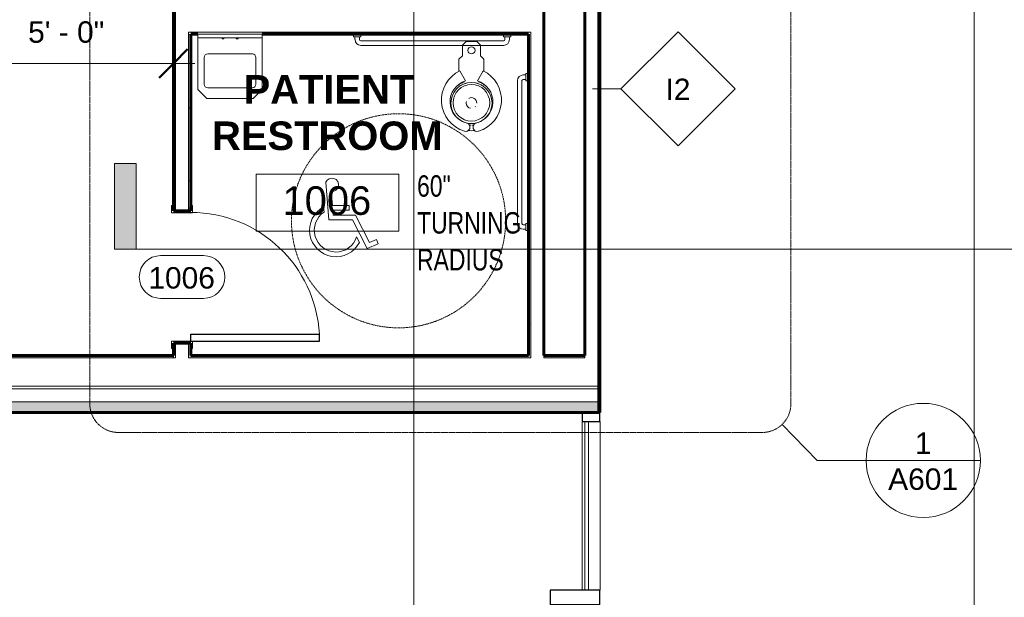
# Model space of a CAD drawing. Header units: inches. Extents: x -1969 to 2015, y -1363 to 1657.
# Tile 23 of 32: x 383 to 659, y -347 to -185. Entities that reach past the tile are written whole.
import ezdxf

# ---------------------------------------------------------------- set-up
doc = ezdxf.new("R2010")
doc.units = ezdxf.units.IN
doc.header["$MEASUREMENT"] = 0
doc.linetypes.add('Dash', pattern=[0.25, 0.125, -0.125])
doc.linetypes.add('Dash Dot 3_16_', pattern=[0.3125, 0.1875, -0.0625, 0, -0.0625])
for name, color, linetype, lineweight in [('A-ANNO-DIMS', 211, 'Continuous', 9), ('A-ANNO-DIMS-64', 211, 'Continuous', 9), ('A-ANNO-NOTE', 131, 'Continuous', 9), ('A-ANNO-SYMB', 150, 'Continuous', 9), ('A-AREA-IDEN', 2, 'Continuous', 9), ('A-DETL-GENF', 92, 'Continuous', 9), ('A-DETL-GENF-HDLN', 1, 'Dash', 9), ('A-DOOR', 31, 'Continuous', 18), ('A-DOOR-IDEN', 31, 'Continuous', 9), ('A-GLAZ-CURT', 52, 'Continuous', 9), ('A-GLAZ-CWMG', 51, 'Continuous', 9), ('A-WALL', 113, 'Continuous', 18), ('A-WALL-IDEN', 211, 'Continuous', 9), ('A-WALL-PATT', 111, 'Continuous', 60), ('G-ANNO-SYMB', 111, 'Continuous', 9), ('I-WALL', 2, 'Continuous', 18), ('P-SANR-FIXT', 6, 'Continuous', 9), ('Q-SPCQ', 91, 'Continuous', 9)]:
    doc.layers.add(name, color=color, linetype=linetype, lineweight=lineweight)
doc.styles.add('Arial', font='arial.ttf', dxfattribs={"height": 6})
doc.styles.add('Arial_1', font='arial.ttf', dxfattribs={"height": 8})
doc.styles.add('Arial_B', font='arialbd.ttf', dxfattribs={"height": 8})
doc.styles.add('Century Gothic', font='GOTHIC.TTF', dxfattribs={"width": 0.8, "height": 6})
doc.dimstyles.new('Linear_-_3_32__Arial', dxfattribs={"dimscale": 12, "dimtxt": 6.121556, "dimasz": 0.666667, "dimexe": 0.5, "dimexo": 0.333333, "dimgap": 0.333333, "dimtad": 1, "dimdec": 3, "dimrnd": 0.125, "dimzin": 3, "dimdsep": 46, "dimlunit": 4, "dimtxsty": 'Arial', "dimblk1": 'OBLIQUE', "dimblk2": 'OBLIQUE', "dimsah": 1, "dimcen": 0.09, "dimdle": 0.5, "dimazin": 0, "dimtfac": 1, "dimtdec": 4, "dimtix": 1, "dimtmove": 0, "dimatfit": 3, "dimfxl": 1, "dimtvp": 1, "dimtfill": 1, "dimfrac": 2, "dimtolj": 1, "dimtzin": 0, "dimarcsym": 2})
pattern_1 = [(0, (0, 0), (20.48, 5.12), [0.845, -14.515, 0.845, -14.515, -81.92]), (0, (0, 0), (20.48, 5.12), [-30.72, 0.845, -29.875, 0.845, -14.515, -35.84]), (0, (0, 0), (20.48, 5.12), [-76.8, 0.845, -9.395, 0.845, -24.755]), (120, (7.68, 2.56), (-14.67405, 15.1762), [0.845, -14.515, 0.845, -14.515, -81.92]), (120, (7.68, 2.56), (-14.67405, 15.1762), [-30.72, 0.845, -29.875, 0.845, -14.515, -35.84]), (120, (7.68, 2.56), (-14.67405, 15.1762), [-76.8, 0.845, -9.395, 0.845, -24.755]), (240, (10.24, 12.8), (-5.80595, -20.2962), [0.845, -14.515, 0.845, -14.515, -81.92]), (240, (10.24, 12.8), (-5.80595, -20.2962), [-30.72, 0.845, -29.875, 0.845, -14.515, -35.84]), (240, (10.24, 12.8), (-5.80595, -20.2962), [-76.8, 0.845, -9.395, 0.845, -24.755])]

# ---------------------------------------------------------------- blocks, each defined once
blk = doc.blocks.new('Single-Flush-w-Metal-Frame - 36_ x 84_-V1-GROUND FLOOR')
at = {"layer": 'A-DOOR', "lineweight": 30}
for p, q in [((16, 2.44), (16, 38.45)), ((18, 38.45), (16, 38.45)), ((18, 2.44), (18, 38.45)), ((18, 2.44), (16, 2.44))]:
    blk.add_line(p, q, dxfattribs=at)
at = {"layer": 'A-DOOR'}
for p, q in [((-18, 2.94), (-20, 2.94)), ((-20, 2.94), (-20, 2.44)), ((-18, -2.94), (-18, 2.94)), ((20, 2.94), (18, 2.94)), ((18, 2.94), (18, -2.94)), ((20, 2.44), (20, 2.94)), ((-20, 2.44), (-18.5, 2.44)), ((-18.5, 2.44), (-18.5, -2.44)), ((18.5, -2.44), (18.5, 2.44)), ((18.5, 2.44), (20, 2.44)), ((-18.5, -2.44), (-20, -2.44)), ((-20, -2.44), (-20, -2.94)), ((20, -2.44), (18.5, -2.44)), ((20, -2.94), (20, -2.44)), ((-20, -2.94), (-18, -2.94)), ((18, -2.94), (20, -2.94))]:
    blk.add_line(p, q, dxfattribs=at)
at = {"layer": 'A-DOOR', "lineweight": 9}
blk.add_arc((18, 2.44), 36.07, 93.1789, 180, dxfattribs=at)
blk = doc.blocks.new('Toilet_Access_Grab_Bars - Toilet_Access_Grab_Bars-317220-GROUND FLOOR')
at = {"layer": 'Q-SPCQ'}
for p, q in [((-49, -0.75), (-49, 0)), ((-47, 0), (-47, -0.75)), ((-7.01, 0), (-7.01, -0.75)), ((-47, -0.75), (-49, -0.75)), ((-48.63, -0.75), (-48.63, -1.5)), ((-47.38, -0.75), (-47.38, -1.5)), ((-47.02, -1.85), (-6.98, -1.85)), ((-7.01, -0.75), (-5, -0.75)), ((-6.62, -1.5), (-6.62, -0.75)), ((-5.37, -1.5), (-5.37, -0.75)), ((-5, -0.75), (-5, 0)), ((-47.02, -3.1), (-6.98, -3.1)), ((-0.75, -13), (-0.75, -11)), ((-0.75, -11), (0, -11)), ((-3.1, -12.98), (-3.1, -53.02)), ((-1.85, -12.98), (-1.85, -53.02)), ((-0.75, -11.37), (-1.5, -11.37)), ((-0.75, -12.62), (-1.5, -12.62)), ((0, -13), (-0.75, -13)), ((-1.5, -53.38), (-0.75, -53.38)), ((-1.5, -54.63), (-0.75, -54.63)), ((0, -52.99), (-0.75, -52.99)), ((-0.75, -52.99), (-0.75, -55)), ((-0.75, -55), (0, -55))]:
    blk.add_line(p, q, dxfattribs=at)
for centre, radius, start, end in [((-47.02, -1.5), 1.6, 180, 270), ((-47.02, -1.5), 0.354, 180, 270), ((-6.98, -1.5), 1.6, 270, 360), ((-6.98, -1.5), 0.354, 270, 360), ((-1.5, -12.98), 1.6, 90, 180), ((-1.5, -12.98), 0.354, 90, 180), ((-1.5, -53.02), 1.6, 180, 270), ((-1.5, -53.02), 0.354, 180, 270)]:
    blk.add_arc(centre, radius, start, end, dxfattribs=at)
blk = doc.blocks.new('Lavatory_Commercial-Willoughby-ES-1015-HC - Lavatory_Commercial-Willoughby-ES-1015-HC-V15-GROUND FLOOR')
at = {"layer": 'P-SANR-FIXT'}
for p, q in [((435.41, -113.59), (432.91, -116.09)), ((448.41, -113.59), (435.41, -113.59)), ((450.91, -116.09), (448.41, -113.59)), ((432.91, -116.09), (432.91, -130.59)), ((434.66, -125.09), (434.66, -117.59)), ((435.66, -116.59), (448.16, -116.59)), ((449.16, -117.59), (449.16, -125.09)), ((450.91, -130.59), (450.91, -116.09)), ((448.16, -126.09), (435.66, -126.09)), ((432.91, -131.59), (432.91, -130.59)), ((450.91, -130.59), (432.91, -130.59)), ((450.91, -131.59), (432.91, -131.59)), ((439.66, -130.35), (439.66, -130.59)), ((439.67, -130.35), (439.66, -130.35)), ((439.66, -130.35), (440.16, -130.35)), ((440.16, -130.35), (440.15, -130.35)), ((440.16, -130.59), (440.16, -130.35)), ((443.66, -130.35), (443.66, -130.59)), ((443.67, -130.35), (443.66, -130.35)), ((443.66, -130.35), (444.16, -130.35)), ((444.16, -130.35), (444.15, -130.35)), ((444.16, -130.59), (444.16, -130.35)), ((450.91, -130.59), (450.91, -131.59))]:
    blk.add_line(p, q, dxfattribs=at)
for centre, start, end in [((435.66, -117.59), 90, 180), ((448.16, -117.59), 0, 90), ((435.66, -125.09), 180, 270), ((448.16, -125.09), 270, 0)]:
    blk.add_arc(centre, 1, start, end, dxfattribs=at)
blk = doc.blocks.new('Toilet - Flush Valve - Non-Hosted - Public - Flushing Greater than 1_6 gpf-V16-GROUND FLOOR')
at = {"layer": 'P-SANR-FIXT'}
for p, q in [((-1.5, 0), (-2.5, -1)), ((-2.5, -1), (-2.5, -4)), ((1.5, 0), (-1.5, 0)), ((2.5, -1), (1.5, 0)), ((2.5, -4), (2.5, -1)), ((-2.5, -4), (-3.5, -5)), ((-3.5, -5), (-3.5, -8.38)), ((3.5, -5), (2.5, -4)), ((3.5, -8.38), (3.5, -5)), ((-1.69, -11.06), (-3.25, -8.22)), ((3.25, -8.22), (1.69, -11.06))]:
    blk.add_line(p, q, dxfattribs=at)
at = {"layer": 'P-SANR-FIXT', "flags": 128}
for points in [[(-4.38, -12.79), (-4.22, -12.64), (-4.03, -12.48), (-3.84, -12.32), (-3.64, -12.17), (-3.43, -12.03), (-3.22, -11.89), (-3.01, -11.77), (-2.78, -11.65), (-2.56, -11.55), (-2.33, -11.45), (-2.09, -11.36), (-2, -11.33)], [(2, -11.33), (2.24, -11.41), (2.47, -11.51), (2.69, -11.61), (2.92, -11.72), (3.14, -11.84), (3.35, -11.97), (3.56, -12.11), (3.76, -12.26), (3.96, -12.41), (4.15, -12.57), (4.33, -12.74), (4.38, -12.8)], [(-0.2, -23.5), (-0.25, -23.5), (-0.5, -23.48), (-0.56, -23.47)], [(0.56, -23.47), (0.35, -23.49), (0.1, -23.5)]]:
    blk.add_lwpolyline(points, dxfattribs=at)
at = {"layer": 'P-SANR-FIXT'}
for centre, radius, start, end in [((0, -2.5), 1, 360, 180), ((0, -2.5), 1, 180, 360), ((0.74, -16.45), 9.14, 115.8609, 252.5741), ((-0.74, -16.45), 9.14, 287.4259, 64.1391), ((0.1, -16.91), 6.11, 106.9633, 257.0367), ((0, -17.25), 5.75, 0, 180), ((0, -17.19), 5.13, 90, 270), ((0, -17.25), 5.75, 132.2685, 137.754), ((0, -17.25), 5.75, 118.1189, 123.4335), ((0, -17.25), 5.75, 104.0429, 108.5788), ((0, -17.19), 5.12, 270, 90), ((-0.1, -16.91), 6.11, 282.9633, 73.0367), ((0, -17.25), 5.75, 71.4212, 75.9571), ((0, -17.25), 5.75, 56.5665, 61.8811), ((0, -17.25), 5.75, 42.246, 47.7315), ((0, -17.25), 5.75, 161.4419, 165.9707), ((0, -17.25), 5.75, 146.5915, 151.9011), ((0, -17.25), 1.5, 360, 120), ((0, -17.25), 5.75, 28.0989, 33.4085), ((0, -17.25), 5.75, 14.0293, 18.5581), ((0, -17.25), 5.75, 180, 238.3584), ((0, -17.25), 1.5, 161.9618, 180), ((0, -17.25), 1.5, 180, 261.2414), ((0, -17.25), 1.5, 313.7183, 317.9091), ((0, -17.25), 5.75, 301.6416, 0), ((0, -17.25), 5.75, 240.6149, 251.1591), ((-1.64, -24.02), 1.21, 252.5741, 72.5741), ((0, -17.25), 5.75, 255.8551, 284.1449), ((1.64, -24.02), 1.21, 107.4259, 287.4259), ((0, -17.25), 5.75, 288.8409, 299.3851), ((0, -17.25), 7.75, 263.5978, 276.4022)]:
    blk.add_arc(centre, radius, start, end, dxfattribs=at)
blk = doc.blocks.new('System Panel - Glazed-540150-GROUND FLOOR')
at = {"layer": 'A-GLAZ-CURT', "lineweight": 18}
for p, q in [((23.625, 1.75), (-23.625, 1.75)), ((-23.625, 1.75), (-23.625, 0.75)), ((-23.625, 0.75), (23.625, 0.75)), ((23.625, 0.75), (23.625, 1.75))]:
    blk.add_line(p, q, dxfattribs=at)
blk = doc.blocks.new('Rectangular Mullion - 2_5_ x 5_ rectangular-540205-GROUND FLOOR')
at = {"layer": 'A-GLAZ-CWMG'}
for p, q in [((540.54, -297.84), (540.54, -345.09)), ((545.54, -297.84), (545.54, -345.09))]:
    blk.add_line(p, q, dxfattribs=at)
blk = doc.blocks.new('Rectangular Mullion - 4_ x 14_ rectangular-540206-GROUND FLOOR')
at = {"layer": 'A-GLAZ-CWMG', "lineweight": 30}
for p, q in [((-2, 2.5), (2, 2.5)), ((-2, -11.5), (-2, 2.5)), ((2, 2.5), (2, -11.5)), ((2, -11.5), (-2, -11.5))]:
    blk.add_line(p, q, dxfattribs=at)
blk = doc.blocks.new('Rectangular Mullion - 2_5_ x 5_ rectangular-538496-GROUND FLOOR')
at = {"layer": 'A-GLAZ-CWMG', "lineweight": 30}
for p, q in [((-1.25, 2.5), (1.25, 2.5)), ((-1.25, -2.5), (-1.25, 2.5)), ((1.25, 2.5), (1.25, -2.5)), ((1.25, -2.5), (-1.25, -2.5))]:
    blk.add_line(p, q, dxfattribs=at)
blk = doc.blocks.new('ADA Turning Radius - 2_-6_ x 4_-0_-533938-GROUND FLOOR')
at = {"layer": 'A-DETL-GENF'}
for p, q in [((-20.4, 10.82), (-19.49, 0.3)), ((-18.51, 4.24), (-18.85, 8.19)), ((-20.99, 3.87), (-20.86, 2.42)), ((-13.82, 4.24), (-18.51, 4.24)), ((-18.28, 1.61), (-18.4, 2.93)), ((-18.4, 2.93), (-13.82, 2.93)), ((-13.82, 2.93), (-13.82, 4.24)), ((-19.49, 0.3), (-12.87, 0.3)), ((-12.06, 1.61), (-18.28, 1.61)), ((-12.87, 0.3), (-8.76, -7.79)), ((-8.15, -6.08), (-12.06, 1.61)), ((-11.75, -4.53), (-10.96, -6.06)), ((-6.22, -5.22), (-8.15, -6.08)), ((-5.68, -6.42), (-6.22, -5.22)), ((-8.76, -7.79), (-5.68, -6.42))]:
    blk.add_line(p, q, dxfattribs=at)
for centre, radius, start, end in [((-18.67, 10.07), 1.89, 264.3974, 156.5932), ((-17.53, -2.67), 7.39, 117.8826, 332.6359), ((-17.53, -2.67), 6.08, 123.2395, 342.159)]:
    blk.add_arc(centre, radius, start, end, dxfattribs=at)
at = {"layer": 'A-DETL-GENF-HDLN'}
blk.add_circle((0, 0), 30, dxfattribs=at)
blk = doc.blocks.new('DIMBLOCK9-GROUND FLOOR')
at = {"layer": 'A-ANNO-DIMS-64', "lineweight": 50}
for p, q in [((366.04, -197.49), (370.04, -193.49)), ((426.04, -197.49), (430.04, -193.49)), ((366.04, -197.49), (362.04, -201.49)), ((426.04, -197.49), (422.04, -201.49))]:
    blk.add_line(p, q, dxfattribs=at)
at = {"layer": 'A-ANNO-DIMS-64'}
for p, q in [((360.04, -197.49), (432.04, -197.49)), ((366.04, -195.83), (366.04, -203.49)), ((366.04, -197.49), (366.04, -195.83)), ((426.04, -195.83), (426.04, -203.49)), ((426.04, -197.49), (426.04, -195.83))]:
    blk.add_line(p, q, dxfattribs=at)
at = {"layer": 'A-ANNO-DIMS-64', "color": 0, "insert": (385.35, -185.7), "char_height": 6, "width": 25.654, "attachment_point": 1, "line_spacing_factor": 0.941778, "style": 'Arial', "bg_fill": 3, "box_fill_scale": 1.25, "bg_fill_color": 256, "bg_fill_true_color": 13158600, "bg_fill_transparency": 0}
blk.add_mtext('5\' - 0"', dxfattribs=at)
blk = doc.blocks.new('_Oblique')
at = {"color": 0, "linetype": 'ByBlock', "lineweight": -2}
blk.add_line((-0.5, -0.5), (0.5, 0.5), dxfattribs=at)
blk = doc.blocks.new('Room Tag - Room Tag-84095-GROUND FLOOR')
at = {"layer": 'A-AREA-IDEN'}
for p, q in [((-0.3125, -0.0625), (-0.3125, -0.3125)), ((-0.3125, -0.0625), (0.3125, -0.0625)), ((0.3125, -0.0625), (0.3125, -0.3125)), ((-0.3125, -0.3125), (0.3125, -0.3125))]:
    blk.add_line(p, q, dxfattribs=at)
blk = doc.blocks.new('Section - 3_32_ x 3_8_-54337-GROUND FLOOR')
at = {"layer": 'G-ANNO-SYMB'}
blk.add_hatch(color=256, dxfattribs=at).paths.add_polyline_path([(0, 0.375), (0, 0), (-0.09375, 0), (-0.09375, 0.375)])
for p, q in [((0, 0.375), (-0.09375, 0.375)), ((-0.09375, 0.375), (-0.09375, 0)), ((0, 0), (0, 0.375)), ((-0.09375, 0), (0, 0))]:
    blk.add_line(p, q, dxfattribs=at)
blk = doc.blocks.new('Door Tag - Door Tag-41184-GROUND FLOOR')
at = {"layer": 'A-DOOR-IDEN'}
for p, q in [((-0.09375, 0.09375), (0.09375, 0.09375)), ((-0.09375, -0.09375), (0.09375, -0.09375))]:
    blk.add_line(p, q, dxfattribs=at)
for centre, start, end in [((-0.09375, 0), 90, 270), ((0.09375, 0), 270, 90)]:
    blk.add_arc(centre, 0.09375, start, end, dxfattribs=at)
blk = doc.blocks.new('Floor Plan - Callout Head-55151-GROUND FLOOR')
at = {"layer": 'A-ANNO-SYMB'}
blk.add_line((-0.25, 0), (0.25, 0), dxfattribs=at)
for start, end in [(360, 180), (180, 360)]:
    blk.add_arc((0, 0), 0.25, start, end, dxfattribs=at)
blk = doc.blocks.new('Wall Tag - 1_2_-62628-GROUND FLOOR')
at = {"layer": 'A-WALL-IDEN'}
for p, q in [((-0.25, 0), (0, 0.25)), ((0, 0.25), (0.25, 0)), ((-0.25, 0), (0, -0.25)), ((0, -0.25), (0.25, 0))]:
    blk.add_line(p, q, dxfattribs=at)

msp = doc.modelspace()

# ---------------------------------------------------------------- hatches: boundary and pattern name
at = {"layer": 'A-WALL-PATT', "lineweight": 9}
h = msp.add_hatch(dxfattribs=at)
h.set_pattern_fill('FP_1', color=256, style=0, pattern_type=2)
h.set_pattern_definition(pattern_1)
h.paths.add_polyline_path([(426.6626, -279.9608), (426.6626, -275.8358), (426.0376, -275.8358), (426.0376, -279.9608)])
h.paths.add_polyline_path([(426.6626, -238.8358), (426.6626, -180.9608), (426.0376, -180.9608), (426.0376, -238.8358)])
h.paths.add_polyline_path([(426.6626, -143.9608), (426.6626, -37.3358), (426.0376, -37.3358), (426.0376, -143.9608)])
h = msp.add_hatch(dxfattribs=at)
h.set_pattern_fill('FP_1', color=256, style=0, pattern_type=2)
h.set_pattern_definition(pattern_1)
h.paths.add_polyline_path([(544.9126, -295.3358), (545.5376, -295.3358), (545.5376, -107.3358), (544.9126, -107.3358), (544.9126, -292.3358)])
h.paths.add_polyline_path([(545.5376, -103.0858), (545.5376, -36.7108), (544.9126, -36.7108), (544.9126, -103.0858)])
h = msp.add_hatch(dxfattribs=at)
h.set_pattern_fill('FP_1', color=256, style=0, pattern_type=2)
h.set_pattern_definition(pattern_1)
h.paths.add_polyline_path([(430.2876, -279.3358), (430.9126, -279.3358), (430.9126, -275.8358), (430.2876, -275.8358)])
h.paths.add_polyline_path([(430.9126, -238.8358), (430.9126, -188.7108), (430.2876, -188.7108), (430.2876, -238.8358)])
h.paths.add_polyline_path([(430.9126, -184.4608), (430.9126, -180.9608), (430.2876, -180.9608), (430.2876, -184.4608)])
h.paths.add_polyline_path([(430.9126, -143.9608), (430.9126, -135.8358), (430.2876, -135.8358), (430.2876, -143.9608)])
h.paths.add_polyline_path([(430.2876, -131.5858), (430.9126, -131.5858), (430.9126, -41.5858), (430.2876, -41.5858), (430.2876, -60.4383)])
h = msp.add_hatch(dxfattribs=at)
h.set_pattern_fill('FP_1', color=256, style=0, pattern_type=2)
h.set_pattern_definition(pattern_1)
h.paths.add_polyline_path([(526.1626, -279.3358), (526.1626, -188.7108), (525.5376, -188.7108), (525.5376, -279.3358)])
h.paths.add_polyline_path([(526.1626, -184.4608), (526.1626, -135.8358), (525.5376, -135.8358), (525.5376, -184.4608)])
h.paths.add_polyline_path([(526.1626, -131.5858), (526.1626, -41.5858), (525.5376, -41.5858), (525.5376, -131.5858)])
h = msp.add_hatch(dxfattribs=at)
h.set_pattern_fill('FP_1', color=256, style=0, pattern_type=2)
h.set_pattern_definition(pattern_1)
h.paths.add_polyline_path([(519.7965, -189.3358), (525.5376, -189.3358), (525.5376, -188.7108), (430.9126, -188.7108), (430.9126, -189.3358), (502.6778, -189.3358)])
h = msp.add_hatch(dxfattribs=at)
h.set_pattern_fill('FP_1', color=256, style=0, pattern_type=2)
h.set_pattern_definition(pattern_1)
h.paths.add_polyline_path([(434.2028, -279.9608), (526.1626, -279.9608), (526.1626, -279.3358), (430.2876, -279.3358), (430.2876, -279.9608)])
h.paths.add_polyline_path([(536.9153, -279.9608), (541.2876, -279.9608), (541.2876, -279.3358), (529.7876, -279.3358), (529.7876, -279.9608)])
h.paths.add_polyline_path([(300.0376, -279.9608), (426.0376, -279.9608), (426.0376, -279.3358), (300.0376, -279.3358)])
h.paths.add_polyline_path([(-289.9624, -279.9608), (-289.9624, -279.3358), (-402.5874, -279.3358), (-402.5874, -279.9608)])
h = msp.add_hatch(dxfattribs=at)
h.set_pattern_fill('FP_2', color=256, style=0, pattern_type=2)
h.set_pattern_definition([(50, (0, 0), (18.36206, -1.60683), [1.92, -21.12]), (355, (0, 0), (-3.55226, 19.2559), [1.536, -16.896]), (100.451, (1.53, -0.134), (14.8102, 17.6493), [1.632, -17.949]), (46.184, (0, 5.12), (27.32125, -4.2376), [2.88, -31.68]), (96.636, (2.277, 4.767), (23.9275, 24.9372), [2.448, -26.924]), (351.184, (0, 5.12), (23.9276, 24.9374), [2.304, -25.344]), (21, (2.56, 3.84), (15.2808, -10.30746), [1.92, -21.12]), (326, (2.56, 3.84), (6.22856, 18.56374), [1.536, -16.896]), (71.451, (3.833, 2.981), (21.50985, 8.2563), [1.632, -17.949]), (37.5, (0, 0), (0.311095, 8.52254), [0.845, -15.846, 0.845, -16.307, -16.96]), (37.5, (0, 0), (0.311095, 8.52254), [-33.843, 0.845, -16.115]), (7.5, (0, 0), (6.73464, 10.09743), [0.845, -8.934, 0.845, -15.462, -6.464]), (7.5, (0, 0), (6.73464, 10.09743), [-26.086, 0.845, -5.619]), (327.5, (-5.709, 0), (13.66611, -0.57719), [0.845, -5.555, 0.845, -19.123, -26.496]), (327.5, (-5.709, 0), (13.66611, -0.57719), [-26.368, 0.845, -25.651]), (317.5, (-8.269, 0), (14.92985, 2.56286), [0.845, -7.475, 0.845, -12.416, -18.816]), (317.5, (-8.269, 0), (14.92985, 2.56286), [-21.581, 0.845, -17.971])])
h.paths.add_polyline_path([(300.0376, -295.3358), (544.9126, -295.3358), (544.9126, -292.3358), (300.0376, -292.3358)])
h.paths.add_polyline_path([(-417.9624, -295.3358), (-289.9624, -295.3358), (-289.9624, -292.3358), (-417.9624, -292.3358)])

# ---------------------------------------------------------------- linework, layer by layer
at = {"layer": 'A-ANNO-SYMB', "linetype": 'Dash Dot 3_16_'}
for p, q in [((599.0028, -292.8935), (599.0028, -34.8288)), ((410.6314, -300.8935), (591.0028, -300.8935))]:
    msp.add_line(p, q, dxfattribs=at)
at = {"layer": 'A-ANNO-SYMB'}
for p, q in [((596.5733, -298.6355), (606.3764, -308.7403)), ((606.3764, -308.7403), (620.0766, -308.7403))]:
    msp.add_line(p, q, dxfattribs=at)
at = {"layer": 'A-ANNO-SYMB', "linetype": 'Dash Dot 3_16_'}
for centre, start, end in [((410.6314, -292.8935), 180, 270), ((591.0028, -292.8935), 270, 0)]:
    msp.add_arc(centre, 8, start, end, dxfattribs=at)
at = {"layer": 'A-WALL'}
for p, q in [((544.9126, -295.3358), (544.9126, -106.7108)), ((426.6626, -180.9608), (426.6626, -238.8358)), ((430.2876, -188.7108), (430.2876, -238.8358)), ((526.1626, -188.7108), (430.2876, -188.7108)), ((526.1626, -279.9608), (526.1626, -188.7108)), ((426.6626, -275.8358), (426.6626, -279.9608)), ((430.2876, -275.8358), (430.2876, -279.9608)), ((300.0376, -279.9608), (426.6626, -279.9608)), ((426.0376, -279.9608), (426.0376, -279.3358)), ((430.2876, -279.9608), (526.1626, -279.9608)), ((529.7876, -279.9608), (529.7876, -279.3358)), ((529.7876, -279.9608), (541.2876, -279.9608)), ((541.2876, -279.3358), (541.2876, -279.9608)), ((300.0376, -287.9608), (544.9126, -287.9608)), ((300.0376, -288.7108), (544.9126, -288.7108)), ((300.0376, -292.3358), (544.9126, -292.3358))]:
    msp.add_line(p, q, dxfattribs=at)
at = {"layer": 'A-WALL', "lineweight": 60}
for p, q in [((426.0376, -279.3358), (300.0376, -279.3358)), ((525.5376, -279.3358), (430.9126, -279.3358)), ((541.2876, -279.3358), (529.7876, -279.3358)), ((545.5376, -295.3358), (545.5376, -279.3358)), ((300.0376, -295.3358), (544.9126, -295.3358))]:
    msp.add_line(p, q, dxfattribs=at)
at = {"layer": 'A-WALL-IDEN'}
msp.add_line((543.4126, -204.5956), (551.4126, -204.5956), dxfattribs=at)
at = {"layer": 'G-ANNO-SYMB'}
for p, q in [((493.3501, -744.1945), (493.3501, 453.1484)), ((650.3466, 347.6699), (650.3466, -767.3678)), ((920.8871, -249.543), (415.5802, -249.543))]:
    msp.add_line(p, q, dxfattribs=at)
at = {"layer": 'I-WALL', "lineweight": 60}
for p, q in [((529.7876, -279.3358), (529.7876, -41.5858)), ((541.2876, -41.5858), (541.2876, -279.3358)), ((545.5376, -279.3358), (545.5376, -107.3358)), ((426.0376, -180.9608), (426.0376, -238.8358)), ((430.9126, -238.8358), (430.9126, -189.3358)), ((430.9126, -189.3358), (432.9126, -189.3358)), ((450.9126, -189.3358), (525.5376, -189.3358)), ((525.5376, -189.3358), (525.5376, -279.3358)), ((426.0376, -238.8358), (430.9126, -238.8358)), ((430.9126, -275.8358), (426.0376, -275.8358)), ((426.0376, -275.8358), (426.0376, -279.3358)), ((430.9126, -279.3358), (430.9126, -275.8358)), ((544.9126, -295.3358), (545.5376, -295.3358))]:
    msp.add_line(p, q, dxfattribs=at)

# ---------------------------------------------------------------- block references
at = {"layer": 'A-ANNO-SYMB', "xscale": 63.99999999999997, "yscale": 63.99999999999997, "zscale": 63.99999999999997}
msp.add_blockref('Floor Plan - Callout Head-55151-GROUND FLOOR', (636.0766, -308.7403), dxfattribs=at)
at = {"layer": 'A-AREA-IDEN', "xscale": 63.99999999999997, "yscale": 63.99999999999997, "zscale": 63.99999999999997}
msp.add_blockref('Room Tag - Room Tag-84095-GROUND FLOOR', (469.209, -224.4806), dxfattribs=at)
at = {"layer": 'A-DETL-GENF'}
msp.add_blockref('ADA Turning Radius - 2_-6_ x 4_-0_-533938-GROUND FLOOR', (489.1136, -241.5814), dxfattribs=at)
at = {"layer": 'A-DOOR', "rotation": 269.9999999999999}
msp.add_blockref('Single-Flush-w-Metal-Frame - 36_ x 84_-V1-GROUND FLOOR', (428.4751, -257.3358), dxfattribs=at)
at = {"layer": 'A-DOOR-IDEN', "xscale": 63.99999999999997, "yscale": 63.99999999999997, "zscale": 63.99999999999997}
msp.add_blockref('Door Tag - Door Tag-41184-GROUND FLOOR', (428.4751, -257.3358), dxfattribs=at)
at = {"layer": 'A-GLAZ-CURT', "rotation": 89.99999999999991}
msp.add_blockref('System Panel - Glazed-540150-GROUND FLOOR', (543.0376, -321.4608), dxfattribs=at)
at = {"layer": 'A-GLAZ-CWMG', "extrusion": (0, 0, -1), "rotation": 90.0000000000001}
for name, p in [('Rectangular Mullion - 2_5_ x 5_ rectangular-538496-GROUND FLOOR', (-543.0376, -296.5858)), ('Rectangular Mullion - 4_ x 14_ rectangular-540206-GROUND FLOOR', (-543.0376, -347.0858))]:
    msp.add_blockref(name, p, dxfattribs=at)
at = {"layer": 'A-GLAZ-CWMG'}
msp.add_blockref('Rectangular Mullion - 2_5_ x 5_ rectangular-540205-GROUND FLOOR', (0, 0), dxfattribs=at)
at = {"layer": 'A-WALL-IDEN', "xscale": 63.99999999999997, "yscale": 63.99999999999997, "zscale": 63.99999999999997}
msp.add_blockref('Wall Tag - 1_2_-62628-GROUND FLOOR', (567.4126, -204.5956), dxfattribs=at)
at = {"layer": 'G-ANNO-SYMB', "xscale": 63.99999999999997, "yscale": 63.99999999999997, "zscale": 63.99999999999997}
msp.add_blockref('Section - 3_32_ x 3_8_-54337-GROUND FLOOR', (415.5802, -249.543), dxfattribs=at)
at = {"layer": 'P-SANR-FIXT', "rotation": 180}
msp.add_blockref('Lavatory_Commercial-Willoughby-ES-1015-HC - Lavatory_Commercial-Willoughby-ES-1015-HC-V15-GROUND FLOOR', (883.8252, -320.9217), dxfattribs=at)
at = {"layer": 'P-SANR-FIXT'}
msp.add_blockref('Toilet - Flush Valve - Non-Hosted - Public - Flushing Greater than 1_6 gpf-V16-GROUND FLOOR', (509.5376, -191.3358), dxfattribs=at)
at = {"layer": 'Q-SPCQ'}
msp.add_blockref('Toilet_Access_Grab_Bars - Toilet_Access_Grab_Bars-317220-GROUND FLOOR', (525.5376, -189.3358), dxfattribs=at)

# ---------------------------------------------------------------- texts
at = {"layer": 'A-ANNO-NOTE', "char_height": 6, "attachment_point": 1, "style": 'Century Gothic'}
for s, insert, width in [('60"', (494.2984, -228.8307), 11.6352), ('TURNING', (494.2984, -239.164), 35.8752), ('RADIUS', (494.2984, -249.4974), 29.088)]:
    msp.add_mtext(s, dxfattribs=dict(at, insert=insert, width=width))
at = {"layer": 'A-ANNO-SYMB', "char_height": 6, "attachment_point": 1, "style": 'Arial'}
for s, insert, width in [('1', (633.7499, -300.8908), 5.656), ('A601', (626.2539, -310.9803), 23.836)]:
    msp.add_mtext(s, dxfattribs=dict(at, insert=insert, width=width))
at = {"layer": 'A-AREA-IDEN', "char_height": 8, "attachment_point": 1, "style": 'Arial_B'}
for s, insert, width in [('PATIENT', (445.7093, -200.7627), 56.964), ('RESTROOM', (436.876, -213.7627), 78.174)]:
    msp.add_mtext(s, dxfattribs=dict(at, insert=insert, width=width))
at = {"layer": 'A-AREA-IDEN', "lineweight": 20, "insert": (456.6034, -231.9313), "char_height": 8, "width": 29.896, "attachment_point": 1, "style": 'Arial_1'}
msp.add_mtext('1006', dxfattribs=at)
at = {"layer": 'A-DOOR-IDEN', "insert": (419.0239, -254.5732), "char_height": 6, "width": 22.624, "attachment_point": 1, "style": 'Arial'}
msp.add_mtext('1006', dxfattribs=at)
at = {"layer": 'A-WALL-IDEN', "insert": (563.891, -201.7643), "char_height": 6, "width": 8.282, "attachment_point": 1, "style": 'Arial'}
msp.add_mtext('I2', dxfattribs=at)

# ---------------------------------------------------------------- next in the draw order: dimensions: what is measured, and where the dimension line sits
at = {"layer": 'A-ANNO-DIMS'}
dim = msp.add_linear_dim(base=(426.0376, -197.4894), p1=(366.0376, -191.8325), p2=(426.0376, -191.8325), dimstyle='Linear_-_3_32__Arial', override={"dimpost": '<>', "dimfxl": 60}, dxfattribs=at)
dim.commit()
dim.dimension.update_dxf_attribs({"geometry": 'DIMBLOCK9-GROUND FLOOR', "text_midpoint": (396.0376, -190.4259)})

# ---------------------------------------------------------------- next in the draw order: linework, layer by layer
at = {"layer": 'A-ANNO-SYMB', "linetype": 'Dash Dot 3_16_'}
msp.add_line((402.6314, -34.8288), (402.6314, -292.8935), dxfattribs=at)

doc.saveas('drawing.dxf')
